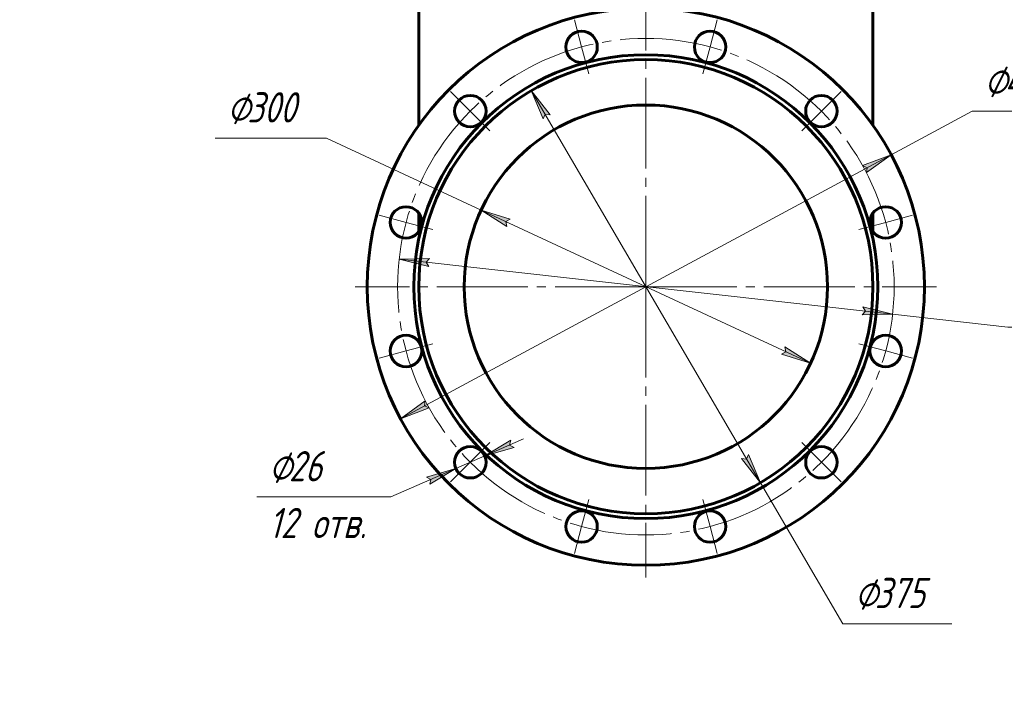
# Model space of a CAD drawing. Header units: millimetres. Extents: x 0 to 614, y -3 to 420.
# Tile 12 of 15: x 307 to 470, y 108 to 218. Entities that reach past the tile are written whole.
import ezdxf

# ---------------------------------------------------------------- set-up
doc = ezdxf.new("R2010")
doc.units = ezdxf.units.MM
for name, pattern in [('K5LT_AXLED', [19.5, 15, -1.5, 1.5, -1.5]), ('K5LT_BASIC', [0]), ('K5LT_THIN', [0])]:
    doc.linetypes.add(name, pattern=pattern)
doc.layers.add('Системный слой', color=7, linetype='Continuous')
doc.layers.add('Системный слой (1)', color=7, linetype='Continuous', true_color=0x6c6c6c)
doc.styles.add('KDIMTEXTSTYLE', font='txt', dxfattribs={"width": 0.96, "oblique": 15, "height": 5})
doc.styles.add('KTEXTSTYLE', font='txt', dxfattribs={"width": 0.96, "height": 5})
doc.dimstyles.new('KDIMSTYLE (0.20)', dxfattribs={"dimtxt": 5, "dimasz": 1, "dimexe": 2, "dimexo": 0, "dimgap": 1, "dimtad": 1, "dimlfac": 5, "dimtxsty": 'KDIMTEXTSTYLE', "dimsah": 1, "dimcen": 0, "dimdle": 1, "dimadec": 0, "dimazin": 0, "dimtfac": 0.667, "dimtmove": 0, "dimatfit": 3, "dimfxl": 1, "dimtvp": 1, "dimtolj": 1, "dimtzin": 0, "dimarcsym": 0})

# ---------------------------------------------------------------- blocks, each defined once
blk = doc.blocks.new('U81')
at = {"layer": 'Системный слой (1)', "color": 30, "linetype": 'K5LT_AXLED', "lineweight": 18, "true_color": 0xff8000}
for q in [(410.52, 221.56), (362.52, 173.56), (458.52, 173.56), (410.52, 125.56)]:
    blk.add_line((410.52, 173.56), q, dxfattribs=at)
blk = doc.blocks.new('U83')
at = {"layer": 'Системный слой (1)', "color": 30, "linetype": 'K5LT_AXLED', "lineweight": 18, "true_color": 0xff8000}
for p, q in [((399.91, 213.17), (398.72, 217.61)), ((421.13, 213.17), (422.32, 217.61)), ((401.1, 208.72), (399.91, 213.17)), ((419.94, 208.72), (421.13, 213.17)), ((381.53, 202.56), (378.28, 205.81)), ((439.51, 202.56), (442.76, 205.81)), ((384.78, 199.3), (381.53, 202.56)), ((436.26, 199.3), (439.51, 202.56)), ((370.92, 184.18), (366.47, 185.37)), ((450.12, 184.18), (454.57, 185.37)), ((375.36, 182.99), (370.92, 184.18)), ((445.68, 182.99), (450.12, 184.18)), ((370.92, 162.95), (366.47, 161.76)), ((375.36, 164.14), (370.92, 162.95)), ((445.68, 164.14), (450.12, 162.95)), ((450.12, 162.95), (454.57, 161.76)), ((384.78, 147.83), (381.53, 144.57)), ((436.26, 147.83), (439.51, 144.57)), ((381.53, 144.57), (378.28, 141.32)), ((439.51, 144.57), (442.76, 141.32)), ((401.1, 138.4), (399.91, 133.96)), ((419.94, 138.4), (421.13, 133.96)), ((399.91, 133.96), (398.72, 129.52)), ((421.13, 133.96), (422.32, 129.52))]:
    blk.add_line(p, q, dxfattribs=at)
for start, end in [(105, 135), (75, 105), (45, 75), (135, 165), (15, 45), (165, 195), (345, 15), (195, 225), (315, 345), (225, 255), (285, 315), (255, 285)]:
    blk.add_arc((410.52, 173.56), 41, start, end, dxfattribs=at)
blk = doc.blocks.new('D8')
at = {"layer": 'Системный слой (1)'}
for points in [[(446.94, 192.41), (451.03, 195.36), (446.32, 193.57), (447.07, 193.22)], [(370.01, 151.77), (374.72, 153.56), (373.97, 153.9), (374.1, 154.72)]]:
    blk.add_hatch(color=7, dxfattribs=at).paths.add_polyline_path(points)
at = {"layer": 'Системный слой (1)', "color": 7, "linetype": 'K5LT_THIN', "lineweight": 18, "true_color": 0xffffff}
for p, q in [((451.03, 195.36), (464.42, 202.56)), ((464.42, 202.56), (483.07, 202.56)), ((370.01, 151.77), (451.03, 195.36)), ((446.32, 193.57), (451.03, 195.36)), ((451.03, 195.36), (446.94, 192.41)), ((447.07, 193.22), (446.32, 193.57)), ((446.94, 192.41), (447.07, 193.22)), ((370.01, 151.77), (374.1, 154.72)), ((374.1, 154.72), (373.97, 153.9)), ((374.72, 153.56), (370.01, 151.77)), ((373.97, 153.9), (374.72, 153.56))]:
    blk.add_line(p, q, dxfattribs=at)
blk.add_wipeout([(466.42, 203.56), (466.42, 210.94), (480.48, 210.94), (480.48, 203.56)]).dxf.layer = 'Системный слой (1)'
at = {"layer": 'Системный слой (1)', "color": 7, "char_height": 5, "attachment_point": 1, "style": 'KTEXTSTYLE'}
for s, insert in [('\\fArial|b0|c204|p34;\\H5.0;\\W1.000;\\Q15;\\fGOST Type AU|b0|i0|c204|p34;\\Q15;\\W0.960;⌀', (466.42, 210.14)), ('\\fArial|b0|c204|p34;\\H5.0;\\W1.000;\\Q15;\\fGOST Type AU|b0|i0|c204|p34;\\Q15;\\W0.960;460', (469.72, 210.14))]:
    blk.add_mtext(s, dxfattribs=dict(at, insert=insert))
blk = doc.blocks.new('KDIMARROW_01')
at = {"layer": 'Системный слой'}
blk.add_hatch(color=0, dxfattribs=at).paths.add_polyline_path([(0, 0), (-5, 0.66), (-4.5, 0), (-5, -0.66)])
at = {"layer": 'Системный слой', "color": 0, "linetype": 'K5LT_THIN', "lineweight": 18}
for p, q in [((-4.5, 0), (-5, 0.66)), ((-5, 0.66), (0, 0)), ((0, 0), (-5, -0.66)), ((-5, -0.66), (-4.5, 0))]:
    blk.add_line(p, q, dxfattribs=at)
at = {"layer": 'Системный слой (1)', "color": 0, "linetype": 'K5LT_THIN', "lineweight": 18}
blk.add_line((410.52, 173.56), (410.32, 173.56), dxfattribs=at)
blk = doc.blocks.new('D9')
at = {"layer": 'Системный слой (1)'}
for points in [[(374.25, 177.62), (374.82, 178.22), (369.77, 178.12), (374.67, 176.91)], [(451.27, 169.01), (446.37, 170.22), (446.79, 169.51), (446.22, 168.91)]]:
    blk.add_hatch(color=7, dxfattribs=at).paths.add_polyline_path(points)
at = {"layer": 'Системный слой (1)', "color": 7, "linetype": 'K5LT_THIN', "lineweight": 18, "true_color": 0xffffff}
for p, q in [((369.77, 178.12), (374.82, 178.22)), ((374.67, 176.91), (369.77, 178.12)), ((369.77, 178.12), (451.27, 169.01)), ((374.82, 178.22), (374.25, 177.62)), ((374.25, 177.62), (374.67, 176.91)), ((446.22, 168.91), (446.79, 169.51)), ((446.79, 169.51), (446.37, 170.22)), ((446.37, 170.22), (451.27, 169.01)), ((451.27, 169.01), (446.22, 168.91)), ((451.27, 169.01), (470.29, 166.88)), ((470.29, 166.88), (487.75, 166.88))]:
    blk.add_line(p, q, dxfattribs=at)
blk.add_wipeout([(472.29, 167.88), (472.29, 175.27), (485.21, 175.27), (485.21, 167.88)]).dxf.layer = 'Системный слой (1)'
at = {"layer": 'Системный слой (1)', "color": 7, "char_height": 5, "attachment_point": 1, "style": 'KTEXTSTYLE'}
for s, insert in [('\\fArial|b0|c204|p34;\\H5.0;\\W1.000;\\Q15;\\fGOST Type AU|b0|i0|c204|p34;\\Q15;\\W0.960;⌀', (472.29, 174.47)), ('\\fArial|b0|c204|p34;\\H5.0;\\W1.000;\\Q15;\\fGOST Type AU|b0|i0|c204|p34;\\Q15;\\W0.960;410', (475.6, 174.47))]:
    blk.add_mtext(s, dxfattribs=dict(at, insert=insert))
blk = doc.blocks.new('D10')
at = {"layer": 'Системный слой (1)'}
for points in [[(394.7, 201.96), (391.61, 205.95), (393.56, 201.3), (393.88, 202.06)], [(429.43, 141.18), (427.48, 145.83), (427.16, 145.07), (426.34, 145.17)]]:
    blk.add_hatch(color=7, dxfattribs=at).paths.add_polyline_path(points)
at = {"layer": 'Системный слой (1)', "color": 7, "linetype": 'K5LT_THIN', "lineweight": 18, "true_color": 0xffffff}
for p, q in [((391.61, 205.95), (394.7, 201.96)), ((393.56, 201.3), (391.61, 205.95)), ((391.61, 205.95), (429.43, 141.18)), ((393.88, 202.06), (393.56, 201.3)), ((394.7, 201.96), (393.88, 202.06)), ((429.43, 141.18), (426.34, 145.17)), ((426.34, 145.17), (427.16, 145.07)), ((427.16, 145.07), (427.48, 145.83)), ((427.48, 145.83), (429.43, 141.18)), ((429.43, 141.18), (443.03, 117.89)), ((443.03, 117.89), (461.02, 117.89))]:
    blk.add_line(p, q, dxfattribs=at)
blk.add_wipeout([(445.03, 118.89), (445.03, 126.28), (458.46, 126.28), (458.46, 118.89)]).dxf.layer = 'Системный слой (1)'
at = {"layer": 'Системный слой (1)', "color": 7, "char_height": 5, "attachment_point": 1, "style": 'KTEXTSTYLE'}
for s, insert in [('\\fArial|b0|c204|p34;\\H5.0;\\W1.000;\\Q15;\\fGOST Type AU|b0|i0|c204|p34;\\Q15;\\W0.960;⌀', (445.03, 125.48)), ('\\fArial|b0|c204|p34;\\H5.0;\\W1.000;\\Q15;\\fGOST Type AU|b0|i0|c204|p34;\\Q15;\\W0.960;375', (448.34, 125.48))]:
    blk.add_mtext(s, dxfattribs=dict(at, insert=insert))
blk = doc.blocks.new('D11')
at = {"layer": 'Системный слой (1)'}
for points in [[(388.13, 184.7), (383.32, 186.22), (387.57, 183.51), (387.4, 184.32)], [(437.72, 160.91), (433.47, 163.62), (433.64, 162.81), (432.91, 162.42)]]:
    blk.add_hatch(color=7, dxfattribs=at).paths.add_polyline_path(points)
at = {"layer": 'Системный слой (1)', "color": 7, "linetype": 'K5LT_THIN', "lineweight": 18, "true_color": 0xffffff}
for p, q in [((357.79, 198.09), (339.4, 198.09)), ((383.32, 186.22), (357.79, 198.09)), ((383.32, 186.22), (388.13, 184.7)), ((387.57, 183.51), (383.32, 186.22)), ((437.72, 160.91), (383.32, 186.22)), ((388.13, 184.7), (387.4, 184.32)), ((387.4, 184.32), (387.57, 183.51)), ((432.91, 162.42), (433.64, 162.81)), ((433.64, 162.81), (433.47, 163.62)), ((433.47, 163.62), (437.72, 160.91)), ((437.72, 160.91), (432.91, 162.42))]:
    blk.add_line(p, q, dxfattribs=at)
blk.add_wipeout([(341.4, 199.09), (341.4, 206.47), (355.21, 206.47), (355.21, 199.09)]).dxf.layer = 'Системный слой (1)'
at = {"layer": 'Системный слой (1)', "color": 7, "char_height": 5, "attachment_point": 1, "style": 'KTEXTSTYLE'}
for s, insert in [('\\fArial|b0|c204|p34;\\H5.0;\\W1.000;\\Q15;\\fGOST Type AU|b0|i0|c204|p34;\\Q15;\\W0.960;⌀', (341.4, 205.68)), ('\\fArial|b0|c204|p34;\\H5.0;\\W1.000;\\Q15;\\fGOST Type AU|b0|i0|c204|p34;\\Q15;\\W0.960;300', (344.71, 205.68))]:
    blk.add_mtext(s, dxfattribs=dict(at, insert=insert))
blk = doc.blocks.new('D12')
at = {"layer": 'Системный слой (1)'}
for points in [[(388.03, 147.42), (388.76, 147.01), (383.91, 145.61), (388.23, 148.22)], [(374.83, 140.93), (379.15, 143.53), (374.3, 142.13), (375.02, 141.73)]]:
    blk.add_hatch(color=7, dxfattribs=at).paths.add_polyline_path(points)
at = {"layer": 'Системный слой (1)', "color": 7, "linetype": 'K5LT_THIN', "lineweight": 18, "true_color": 0xffffff}
for p, q in [((383.91, 145.61), (390.33, 148.42)), ((388.23, 148.22), (383.91, 145.61)), ((388.03, 147.42), (388.23, 148.22)), ((383.91, 145.61), (388.76, 147.01)), ((388.76, 147.01), (388.03, 147.42)), ((383.91, 145.61), (379.15, 143.53)), ((379.15, 143.53), (368.41, 138.84)), ((379.15, 143.53), (372.73, 140.73)), ((379.15, 143.53), (374.3, 142.13)), ((374.83, 140.93), (379.15, 143.53)), ((374.3, 142.13), (375.02, 141.73)), ((375.02, 141.73), (374.83, 140.93))]:
    blk.add_line(p, q, dxfattribs=at)
blk.add_wipeout([(348.28, 130.45), (348.28, 147.22), (365.68, 147.22), (365.68, 130.45)]).dxf.layer = 'Системный слой (1)'
blk.add_line((368.41, 138.84), (346.28, 138.84), dxfattribs=at)
at = {"layer": 'Системный слой (1)', "color": 7, "char_height": 5, "attachment_point": 1, "style": 'KTEXTSTYLE'}
for s, insert in [('\\fArial|b0|c204|p34;\\H5.0;\\W1.000;\\Q15;\\fGOST Type AU|b0|i0|c204|p34;\\Q15;\\W0.960;⌀', (348.28, 146.42)), ('\\fArial|b0|c204|p34;\\H5.0;\\W1.000;\\Q15;\\fGOST Type AU|b0|i0|c204|p34;\\Q15;\\W0.960;26', (351.59, 146.42)), ('\\fArial|b0|c204|p34;\\H5.0;\\W1.000;\\Q15;\\fGOST Type AU|b0|i0|c204|p34;\\Q15;\\W0.960;12 отв.', (348.28, 137.04))]:
    blk.add_mtext(s, dxfattribs=dict(at, insert=insert))

msp = doc.modelspace()

# ---------------------------------------------------------------- linework, layer by layer
at = {"layer": 'Системный слой (1)', "color": 143, "linetype": 'K5LT_BASIC', "lineweight": 60, "true_color": 0x33acca}
for p, q in [((373.0203, 200.2053), (373.0203, 236.7781)), ((448.0203, 236.7781), (448.0203, 200.2053)), ((373.0203, 182.6468), (373.0203, 185.7046)), ((448.0203, 185.7046), (448.0203, 182.6468))]:
    msp.add_line(p, q, dxfattribs=at)
for centre, radius in [((410.5203, 173.5641), 46), ((399.9087, 213.1671), 2.6), ((421.1319, 213.1671), 2.6), ((410.5203, 173.5641), 38.3), ((410.5203, 173.5641), 37.5), ((381.5289, 202.5555), 2.6), ((439.5117, 202.5555), 2.6), ((410.5203, 173.5641), 30), ((370.9173, 184.1757), 2.6), ((450.1233, 184.1757), 2.6), ((370.9173, 162.9525), 2.6), ((450.1233, 162.9525), 2.6), ((381.5289, 144.5727), 2.6), ((439.5117, 144.5727), 2.6), ((399.9087, 133.9612), 2.6), ((421.1319, 133.9612), 2.6)]:
    msp.add_circle(centre, radius, dxfattribs=at)

# ---------------------------------------------------------------- block references
at = {"layer": 'Системный слой (1)'}
for name in ['U81', 'U83']:
    msp.add_blockref(name, (0, 0), dxfattribs=at)

# ---------------------------------------------------------------- next in the draw order: dimensions: what is measured, and where the dimension line sits
at = {"layer": 'Системный слой (1)', "color": 7}
dim = msp.add_diameter_dim_2p(p1=(207.9646, 64.6091), p2=(613.076, 282.5192), dimstyle='KDIMSTYLE (0.20)', override={"dimtih": 1, "dimtoh": 1, "dimpost": '\\fGOST Type AU|b0|c204|p34;\\H5.0;\\W0.960;\\Q15;<>', "dimblk1": 'KDIMARROW_01', "dimblk2": 'KDIMARROW_01', "dimclrt": 7, "dimtol": 1, "dimtp": 0, "dimtm": 0, "dimtdec": 5, "dimtmove": 1, "dimatfit": 2, "dimtolj": 1}, dxfattribs=at)
dim.commit()
dim.dimension.update_dxf_attribs({"geometry": 'D8', "text_midpoint": (466.4175, 202.5555), "dimtype": 163})

# ---------------------------------------------------------------- next in the draw order: dimensions: what is measured, and where the dimension line sits
dim = msp.add_diameter_dim_2p(p1=(206.789, 196.336), p2=(614.2516, 150.7922), dimstyle='KDIMSTYLE (0.20)', override={"dimtih": 1, "dimtoh": 1, "dimpost": '\\fGOST Type AU|b0|c204|p34;\\H5.0;\\W0.960;\\Q15;<>', "dimblk1": 'KDIMARROW_01', "dimblk2": 'KDIMARROW_01', "dimclrt": 7, "dimtol": 1, "dimtp": 0, "dimtm": 0, "dimtdec": 5, "dimtmove": 1, "dimatfit": 2, "dimtolj": 1}, dxfattribs=at)
dim.commit()
dim.dimension.update_dxf_attribs({"geometry": 'D9', "text_midpoint": (472.2877, 166.8837), "dimtype": 163})

# ---------------------------------------------------------------- next in the draw order: dimensions: what is measured, and where the dimension line sits
dim = msp.add_diameter_dim_2p(p1=(315.9705, 335.4795), p2=(505.0701, 11.6488), dimstyle='KDIMSTYLE (0.20)', override={"dimtih": 1, "dimtoh": 1, "dimpost": '\\fGOST Type AU|b0|c204|p34;\\H5.0;\\W0.960;\\Q15;<>', "dimblk1": 'KDIMARROW_01', "dimblk2": 'KDIMARROW_01', "dimclrt": 7, "dimtol": 1, "dimtp": 0, "dimtm": 0, "dimtdec": 5, "dimtmove": 1, "dimatfit": 2, "dimtolj": 1}, dxfattribs=at)
dim.commit()
dim.dimension.update_dxf_attribs({"geometry": 'D10', "text_midpoint": (445.0287, 117.8939), "dimtype": 163})

# ---------------------------------------------------------------- next in the draw order: dimensions: what is measured, and where the dimension line sits
dim = msp.add_diameter_dim_2p(p1=(546.5266, 110.3004), p2=(274.514, 236.8278), dimstyle='KDIMSTYLE (0.20)', override={"dimtih": 1, "dimtoh": 1, "dimpost": '\\fGOST Type AU|b0|c204|p34;\\H5.0;\\W0.960;\\Q15;<>', "dimblk1": 'KDIMARROW_01', "dimblk2": 'KDIMARROW_01', "dimclrt": 7, "dimtol": 1, "dimtp": 0, "dimtm": 0, "dimtdec": 5, "dimtmove": 1, "dimatfit": 2, "dimtolj": 1}, dxfattribs=at)
dim.commit()
dim.dimension.update_dxf_attribs({"geometry": 'D11', "text_midpoint": (355.7885, 198.0925), "dimtype": 163})

# ---------------------------------------------------------------- next in the draw order: dimensions: what is measured, and where the dimension line sits
dim = msp.add_diameter_dim_2p(p1=(393.4406, 149.7796), p2=(369.6172, 139.3659), dimstyle='KDIMSTYLE (0.20)', override={"dimtih": 1, "dimtoh": 1, "dimpost": '\\fGOST Type AU|b0|c204|p34;\\H5.0;\\W0.960;\\Q15;<>\\X\\fGOST Type AU|b0|c204|p34;\\H5.0;\\W0.960;\\Q15;\\fGOST Type AU|b0|i0|c204|p34;\\Q15;12 отв.', "dimblk1": 'KDIMARROW_01', "dimblk2": 'KDIMARROW_01', "dimclrt": 7, "dimtol": 1, "dimtp": 0, "dimtm": 0, "dimtdec": 5, "dimtmove": 1, "dimatfit": 2, "dimtolj": 1}, dxfattribs=at)
dim.commit()
dim.dimension.update_dxf_attribs({"geometry": 'D12', "text_midpoint": (366.4059, 138.8364)})

doc.saveas('drawing.dxf')
